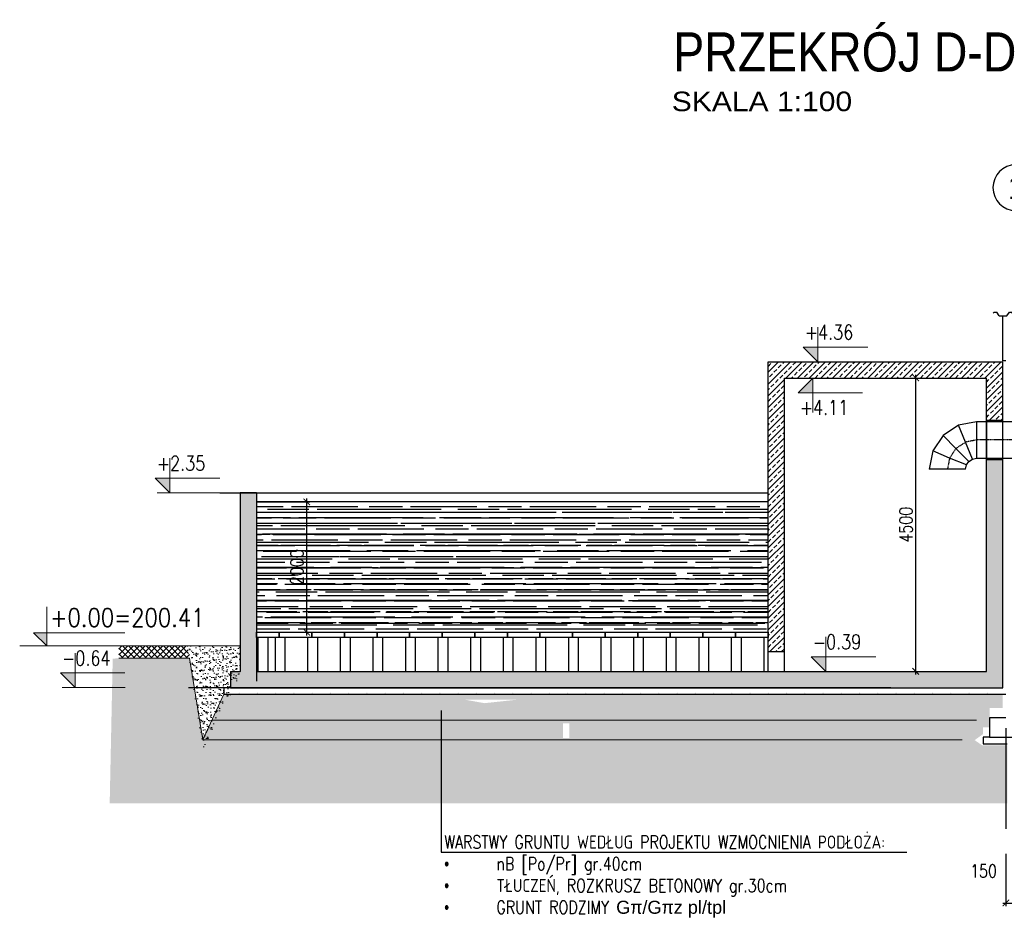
# Model space of a CAD drawing. Header units: millimetres. Extents: x -374129 to 1163271, y -112652 to 695637.
# Tile 185 of 256: x -15282 to -175, y 51094 to 64908. Entities that reach past the tile are written whole.
import ezdxf
from ezdxf import colors
from ezdxf.entities.mleader import LeaderData, LeaderLine
from ezdxf.enums import TextEntityAlignment as Align
from ezdxf.math import Vec2, Vec3

# ---------------------------------------------------------------- set-up
doc = ezdxf.new("R2010")
doc.units = ezdxf.units.MM
doc.header["$PDMODE"] = 4
doc.linetypes.add('CIĄGłA', pattern=[0])
doc.linetypes.add('DASHDOT', pattern=[20, 13, -3.4, 0.2, -3.4])
for name, color, linetype, lineweight in [('--GT_Kreskowanie', 8, 'Continuous', 5), ('--GT_Podbeton', 8, 'Continuous', 9), ('A_HATCH', 251, 'Continuous', 0), ('KRT_koty', 4, 'Continuous', 20), ('Mułki', 135, 'Continuous', 9), ('Opissy', 255, 'CIĄGłA', 13)]:
    doc.layers.add(name, color=color, linetype=linetype, lineweight=lineweight)
for name, color, linetype in [('KRT_fund', 3, 'Continuous'), ('KRT_izolacje', 252, 'Continuous'), ('KRT_kreskowanie', 252, 'Continuous'), ('KRT_opisy', 146, 'Continuous'), ('KRT_osie_budopis', 1, 'Continuous'), ('KRT_sciany', 2, 'Continuous'), ('KRT_technologia', 30, 'Continuous'), ('KRT_wymiary', 4, 'Continuous'), ('KRT_wymiary_100', 4, 'Continuous')]:
    doc.layers.add(name, color=color, linetype=linetype)
doc.styles.add('Arial', font='arial.ttf', dxfattribs={"width": 0.85})
doc.styles.add('biuro 1', font='arial.ttf')
doc.styles.add('style3', font='romans.shx', dxfattribs={"width": 0.8})
doc.styles.add('WYMIAR', font='romans.shx', dxfattribs={"width": 0.8})
doc.linetypes.add('podbeton', pattern='A,0.3,-0.1,[131,ltypeshp.shx,S=0.1,R=0,X=-0.1,Y=0],-0.1,0.3', length=0.8)
doc.dimstyles.new('KRT_1-100', dxfattribs={"dimscale": 100, "dimtxt": 2, "dimasz": 1, "dimexe": 0.5, "dimexo": 0, "dimgap": 0.5, "dimtad": 1, "dimdec": 1, "dimrnd": 0.1, "dimzin": 9, "dimdsep": 46, "dimtxsty": 'WYMIAR', "dimblk": 'ARCHTICK', "dimcen": 0.09, "dimdle": 0.5, "dimclrd": 1, "dimclre": 252, "dimclrt": 256, "dimadec": 0, "dimazin": 0, "dimtfac": 1, "dimtdec": 1, "dimtmove": 0, "dimatfit": 3, "dimfxl": 1, "dimtolj": 1, "dimtzin": 0, "dimarcsym": 0})

# ---------------------------------------------------------------- blocks, each defined once
blk = doc.blocks.new('_ArchTick')
at = {"color": 0, "linetype": 'ByBlock', "const_width": 0.15}
blk.add_lwpolyline([(-0.5, -0.5), (0.5, 0.5)], dxfattribs=at)
blk = doc.blocks.new('*D20')
at = {"layer": 'Defpoints', "color": 0, "transparency": 16777216}
for p in [(-150, 54040), (0, 52639), (-150, 51701)]:
    blk.add_point(p, dxfattribs=at)
at = {"layer": 'KRT_wymiary_100', "color": 252, "lineweight": -2, "transparency": 16777216}
for p, q in [((-150, 54040), (-150, 51651)), ((0, 52639), (0, 51651))]:
    blk.add_line(p, q, dxfattribs=at)
at = {"layer": 'KRT_wymiary_100', "color": 1, "lineweight": -2, "transparency": 16777216}
for p, q in [((-150, 51701), (-739, 51701)), ((50, 51701), (-150, 51701))]:
    blk.add_line(p, q, dxfattribs=at)
at = {"layer": 'KRT_wymiary_100', "color": 1, "lineweight": -2, "transparency": 16777216, "xscale": 100, "yscale": 100, "zscale": 100, "rotation": 180}
blk.add_blockref('_ArchTick', (-150, 51701), dxfattribs=at)
at = {"layer": 'KRT_wymiary_100', "color": 1, "lineweight": -2, "transparency": 16777216, "xscale": 100, "yscale": 100, "zscale": 100}
blk.add_blockref('_ArchTick', (0, 51701), dxfattribs=at)
at = {"layer": 'KRT_wymiary_100', "transparency": 16777216, "insert": (-494, 51851), "char_height": 200, "attachment_point": 5, "style": 'WYMIAR'}
blk.add_mtext('\\A1;150', dxfattribs=at)
blk = doc.blocks.new('TR55')
at = {"color": 0}
for p, q in [((-980, 0), (-992, -16)), ((-980, 0), (-940, 0)), ((-900, -55), (-940, 0)), ((-786, -55), (-745, 0)), ((-745, 0), (-705, 0)), ((-664, -55), (-705, 0)), ((-550, -55), (-510, 0)), ((-510, 0), (-470, 0)), ((-430, -55), (-470, 0)), ((-316, -55), (-275, 0)), ((-275, 0), (-235, 0)), ((-194, -55), (-235, 0)), ((-80, -55), (-40, 0)), ((-40, 0), (0, 0)), ((-900, -55), (-786, -55)), ((-550, -55), (-664, -55)), ((-316, -55), (-430, -55)), ((-80, -55), (-194, -55))]:
    blk.add_line(p, q, dxfattribs=at)
blk = doc.blocks.new('kota_prze_sur2')
at = {"color": 0, "linetype": 'Continuous', "ltscale": 0.75}
blk.add_lwpolyline([(0, 60), (0, 0), (-20, 20), (120, 20)], dxfattribs=at)
blk.add_solid([(-20, 20), (0, 20), (0, 0)], dxfattribs=at)
at = {"color": 0, "style": 'WYMIAR', "width": 0.85}
blk.add_attdef('POZIOM', (5.4, 29.6), '', height=28, dxfattribs=at)
blk = doc.blocks.new('*U38')
at = {"ltscale": 25}
blk.add_hatch(color=256, dxfattribs=at).paths.add_polyline_path([(0, 171.7), (-15, 171.7), (0, 156.7)])
at = {"color": 1, "linetype": 'ByBlock', "ltscale": 0.85}
blk.add_line((51.2, 156.7), (-13.1, 156.7), dxfattribs=at)
blk.add_lwpolyline([(51, 171.7), (-15, 171.7), (0, 156.7), (0, 192.1)]).dxf.unprotected_set("ltscale", 0)
at = {"ltscale": 0.85, "style": 'style3', "width": 0.8, "flags": 8}
blk.add_attdef('H', text='', height=15, dxfattribs=at).set_placement((-13.1, 188.9), align=Align.MIDDLE_LEFT)
blk = doc.blocks.new('opis_osi')
at = {"linetype": 'Continuous'}
for start, end in [(90, 180), (0, 90), (180, 270), (270, 0)]:
    blk.add_arc((0, -37.5), 35, start, end, dxfattribs=at)
at = {"color": 0, "linetype": 'Continuous', "style": 'biuro 1', "width": 0.85}
blk.add_attdef('AA', text='', height=35, dxfattribs=at).set_placement((0.1, -37.5), align=Align.MIDDLE_CENTER)
blk = doc.blocks.new('*U348')
at = {"ltscale": 25}
blk.add_hatch(color=256, dxfattribs=at).paths.add_polyline_path([(0, 27.6), (-15, 27.6), (0, 42.6)])
at = {"color": 1, "linetype": 'ByBlock', "ltscale": 0.85}
blk.add_line((51.2, 42.6), (-13.1, 42.6), dxfattribs=at)
blk.add_lwpolyline([(51, 27.6), (-15, 27.6), (0, 42.6), (0, 7.2)]).dxf.unprotected_set("ltscale", 0)
at = {"ltscale": 0.85, "style": 'style3', "width": 0.8, "flags": 8}
blk.add_attdef('H', text='', height=15, dxfattribs=at).set_placement((-13.1, 12.5), align=Align.MIDDLE_LEFT)
blk = doc.blocks.new('*D349')
at = {"layer": 'Defpoints', "color": 0, "transparency": 16777216}
for p in [(-11650, 57512), (-10878, 57512), (-11650, 55512)]:
    blk.add_point(p, dxfattribs=at)
at = {"layer": 'KRT_wymiary', "color": 1, "lineweight": -2, "transparency": 16777216}
blk.add_line((-10878, 55462), (-10878, 57562), dxfattribs=at)
at = {"layer": 'KRT_wymiary', "color": 252, "lineweight": -2, "transparency": 16777216}
for p, q in [((-11650, 57512), (-10828, 57512)), ((-11650, 55512), (-10828, 55512))]:
    blk.add_line(p, q, dxfattribs=at)
at = {"layer": 'KRT_wymiary', "color": 1, "lineweight": -2, "transparency": 16777216, "xscale": 100, "yscale": 100, "zscale": 100}
for p, rotation in [((-10878, 57512), 90), ((-10878, 55512), 270)]:
    blk.add_blockref('_ArchTick', p, dxfattribs=dict(at, rotation=rotation))
at = {"layer": 'KRT_wymiary', "transparency": 16777216, "insert": (-11028, 56512), "char_height": 200, "attachment_point": 5, "rotation": 90, "style": 'WYMIAR'}
blk.add_mtext('\\A1;2000', dxfattribs=at)
blk = doc.blocks.new('*D350')
at = {"layer": 'Defpoints', "color": 0, "transparency": 16777216}
for p in [(-2225, 59412), (-1534, 59412), (-2225, 54912)]:
    blk.add_point(p, dxfattribs=at)
at = {"layer": 'KRT_wymiary', "color": 252, "lineweight": -2, "transparency": 16777216}
for p, q in [((-2225, 59412), (-1484, 59412)), ((-2225, 54912), (-1484, 54912))]:
    blk.add_line(p, q, dxfattribs=at)
at = {"layer": 'KRT_wymiary', "color": 1, "lineweight": -2, "transparency": 16777216}
blk.add_line((-1534, 54862), (-1534, 59462), dxfattribs=at)
at = {"layer": 'KRT_wymiary', "color": 1, "lineweight": -2, "transparency": 16777216, "xscale": 100, "yscale": 100, "zscale": 100}
for p, rotation in [((-1534, 59412), 90), ((-1534, 54912), 270)]:
    blk.add_blockref('_ArchTick', p, dxfattribs=dict(at, rotation=rotation))
at = {"layer": 'KRT_wymiary', "transparency": 16777216, "insert": (-1684, 57162), "char_height": 200, "attachment_point": 5, "rotation": 90, "style": 'WYMIAR'}
blk.add_mtext('\\A1;4500', dxfattribs=at)
blk = doc.blocks.new('*U351')
at = {"ltscale": 25}
blk.add_hatch(color=256, dxfattribs=at).paths.add_polyline_path([(0, 259), (-15, 259), (0, 274)])
at = {"color": 1, "linetype": 'ByBlock', "ltscale": 0.85}
blk.add_line((51.2, 274), (-13.1, 274), dxfattribs=at)
blk.add_lwpolyline([(51, 259), (-15, 259), (0, 274), (0, 238.6)]).dxf.unprotected_set("ltscale", 0)
at = {"ltscale": 0.85, "style": 'style3', "width": 0.8, "flags": 8}
blk.add_attdef('H', text='', height=15, dxfattribs=at).set_placement((-13.1, 243.9), align=Align.MIDDLE_LEFT)
blk = doc.blocks.new('*U352')
at = {"ltscale": 25}
blk.add_hatch(color=256, dxfattribs=at).paths.add_polyline_path([(0, 11), (-15, 11), (0, 26)])
at = {"color": 1, "linetype": 'ByBlock', "ltscale": 0.85}
blk.add_line((51.2, 26), (-13.1, 26), dxfattribs=at)
blk.add_lwpolyline([(51, 11), (-15, 11), (0, 26), (0, -9.4)]).dxf.unprotected_set("ltscale", 0)
at = {"ltscale": 0.85, "style": 'style3', "width": 0.8, "flags": 8}
blk.add_attdef('H', text='', height=15, dxfattribs=at).set_placement((-13.1, -4.1), align=Align.MIDDLE_LEFT)
blk = doc.blocks.new('*U353')
at = {"ltscale": 25}
blk.add_hatch(color=256, dxfattribs=at).paths.add_polyline_path([(0, 305.7), (-15, 305.7), (0, 290.7)])
at = {"color": 1, "linetype": 'ByBlock', "ltscale": 0.85}
blk.add_line((51.2, 290.7), (-13.1, 290.7), dxfattribs=at)
blk.add_lwpolyline([(51, 305.7), (-15, 305.7), (0, 290.7), (0, 326.1)]).dxf.unprotected_set("ltscale", 0)
at = {"ltscale": 0.85, "style": 'style3', "width": 0.8, "flags": 8}
blk.add_attdef('H', text='', height=15, dxfattribs=at).set_placement((-13.1, 322.9), align=Align.MIDDLE_LEFT)
blk = doc.blocks.new('A$C77DE5FE2')
at = {"color": 0, "linetype": 'ByBlock', "lineweight": -2, "extrusion": (1.83697e-16, 2.44929e-16, -1)}
for p, q in [((-879, 225), (-1115, 67)), ((-600, 280), (-879, 225)), ((-1115, 67), (-1273, -169)), ((-1273, -169), (-1328, -448)), ((-719, -329), (-664, -293)), ((-664, -293), (-600, -280)), ((-768, -448), (-755, -384)), ((-755, -384), (-719, -329))]:
    blk.add_line(p, q, dxfattribs=at)
at = {"color": 0, "linetype": 'Continuous', "lineweight": -3, "extrusion": (1.83697e-16, 2.44929e-16, -1)}
for p, q in [((-771, -34), (-879, 225)), ((-917, -131), (-1115, 67)), ((-719, -329), (-917, -131)), ((-664, -293), (-771, -34)), ((-1014, -277), (-1273, -169)), ((-755, -384), (-1014, -277))]:
    blk.add_line(p, q, dxfattribs=at)
at = {"color": 0, "linetype": 'Continuous', "lineweight": -2, "extrusion": (-1.22465e-16, 2.46519e-32, -1)}
for p, q in [((-600, 280), (-600, 0)), ((-600, 0), (-600, -280))]:
    blk.add_line(p, q, dxfattribs=at)
at = {"color": 0, "linetype": 'ByBlock', "lineweight": -2, "extrusion": (-1.22465e-16, 2.46519e-32, -1)}
for p, q in [((600, 280), (-600, 280)), ((-600, -280), (600, -280))]:
    blk.add_line(p, q, dxfattribs=at)
at = {"color": 0, "linetype": 'Continuous', "lineweight": -2, "extrusion": (1.83697e-16, 2.44929e-16, -1)}
for p, q in [((-600, 280), (-600, 0)), ((-600, 0), (-600, -280)), ((-1048, -448), (-1328, -448)), ((-768, -448), (-1048, -448))]:
    blk.add_line(p, q, dxfattribs=at)
at = {"color": 0, "linetype": 'DASHDOT', "lineweight": -3, "extrusion": (1.83697e-16, 2.44929e-16, -1)}
for p, q in [((-917, -131), (-1014, -277)), ((-771, -34), (-917, -131)), ((-600, 0), (-771, -34)), ((-1014, -277), (-1048, -448))]:
    blk.add_line(p, q, dxfattribs=at)
at = {"color": 0, "linetype": 'DASHDOT', "lineweight": -3, "extrusion": (-1.22465e-16, 2.46519e-32, -1)}
blk.add_line((600, 0), (-600, 0), dxfattribs=at)
blk = doc.blocks.new('*D376')
at = {"layer": 'Defpoints', "color": 0, "transparency": 16777216}
for p in [(-150, 52111), (70320, 51863), (70320, 51359)]:
    blk.add_point(p, dxfattribs=at)
at = {"layer": 'KRT_wymiary', "color": 252, "lineweight": -2, "transparency": 16777216}
for p, q in [((-150, 52111), (-150, 51309)), ((70320, 51863), (70320, 51309))]:
    blk.add_line(p, q, dxfattribs=at)
at = {"layer": 'KRT_wymiary', "color": 1, "lineweight": -2, "transparency": 16777216}
blk.add_line((-200, 51359), (70370, 51359), dxfattribs=at)
at = {"layer": 'KRT_wymiary', "color": 1, "lineweight": -2, "transparency": 16777216, "xscale": 100, "yscale": 100, "zscale": 100, "rotation": 180}
blk.add_blockref('_ArchTick', (-150, 51359), dxfattribs=at)
at = {"layer": 'KRT_wymiary', "color": 1, "lineweight": -2, "transparency": 16777216, "xscale": 100, "yscale": 100, "zscale": 100}
blk.add_blockref('_ArchTick', (70320, 51359), dxfattribs=at)
at = {"layer": 'KRT_wymiary', "transparency": 16777216, "insert": (35085, 51509), "char_height": 200, "attachment_point": 5, "style": 'WYMIAR'}
blk.add_mtext('\\A1;70470', dxfattribs=at)

msp = doc.modelspace()

# ---------------------------------------------------------------- hatches: boundary and pattern name
at = {"layer": '--GT_Kreskowanie'}
h = msp.add_hatch(dxfattribs=at)
h.set_pattern_fill('AR-SAND', color=256, scale=2, style=0)
h.set_pattern_definition([(37.5, (-324515.11, 78297.19), (-3.200063, 97.882647), [0, -77.216, 0, -86.36, 0, -82.55]), (7.5, (-324515.11, 78297.19), (89.904657, 143.36502), [0, -41.656, 0, -69.596, 0, -26.67]), (327.5, (-324577.595, 78297.19), (158.198474, 0.287437), [0, -25.4, 0, -91.44, 0, -119.38]), (317.5, (-324577.6, 78297.19), (152.71129, 44.585865), [0, -12.7, 0, -59.944, 0, -68.58])])
h.paths.add_polyline_path([(-11900, 55301.74), (-12706.36, 55301.74), (-12471.49, 53711.74), (-12150, 54411.74), (-12150, 54511.74), (-12050, 54511.74), (-12050, 54761.74), (-11900, 54761.74)])
at = {"layer": 'KRT_kreskowanie'}
h = msp.add_hatch(dxfattribs=at)
h.set_pattern_fill('ANSI33', color=256, scale=20)
h.set_pattern_definition([(45, (-1603475.64, -587012), (-89.802561, 89.802561), []), (45, (-1603385.83, -587012), (-89.802561, 89.802561), [63.5, -31.75])])
h.paths.add_polyline_path([(-3550, 55211.74), (-3800, 55211.74), (-3800, 59661.74), (-200, 59661.74), (-200, 58761.74), (-450, 58761.74), (-450, 59411.74), (-3550, 59411.74)])
h = msp.add_hatch(dxfattribs=at)
h.set_pattern_fill('ANSI33', color=256, scale=20)
h.set_pattern_definition([(45, (-1603225.64, -591772), (-89.802561, 89.802561), []), (45, (-1603135.83, -591772), (-89.802561, 89.802561), [63.5, -31.75])])
h.paths.add_polyline_path([(-12050, 54661.93), (-12050, 54911.54), (-11900, 54912.32), (-11900.12, 57651.44), (-11649.88, 57652.03), (-11649.76, 54910.78), (-450, 54911.74), (-450, 58161.74), (-200, 58161.74), (-200, 54950.92), (-200, 54911.74), (-200, 54661.74)])
h = msp.add_hatch(dxfattribs=at)
h.set_pattern_fill('AR-RROOF', color=256, scale=5)
h.set_pattern_definition([(0, (0, 29080.54), (279.4, 127), [1905, -254, 635, -127]), (0, (168.91, 29144.04), (-127, 168.91), [381, -41.91, 762, -95.25]), (0, (63.5, 29188.49), (660.4, 85.09), [1016, -177.8, 508, -127])])
h.paths.add_polyline_path([(-11649.76, 55511.74), (-3800, 55511.74), (-3800, 57511.87), (-11649.76, 57511.87)])
h = msp.add_hatch(dxfattribs=at)
h.set_pattern_fill('AR-SAND', color=256, scale=1.5, style=0)
h.set_pattern_definition([(37.5, (0, 29040.54), (-2.40005, 73.41199), [0, -57.912, 0, -64.77, 0, -61.9125]), (7.5, (0, 29040.54), (67.4285, 107.52377), [0, -31.242, 0, -52.197, 0, -20.0025]), (327.5, (-46.86, 29040.54), (118.64886, 0.21558), [0, -19.05, 0, -68.58, 0, -89.535]), (317.5, (-46.86, 29040.54), (114.53347, 33.4394), [0, -9.525, 0, -44.958, 0, -51.435])])
h.paths.add_polyline_path([(-8456.71, 54478.68), (-7640.54, 54478.68), (-8149.99, 54424.2)], flags=16)
h.paths.add_polyline_path([(-12150, 54561.74), (-12333.71, 54161.74), (-400, 54161.74), (-400, 54351.74), (-200, 54351.74), (-200, 54561.74), (-420, 54561.74), (-435, 54591.74), (-450, 54561.74), (-700, 54561.74), (-715, 54591.74), (-730, 54561.74), (-980, 54561.74), (-995, 54591.74), (-1010, 54561.74), (-1260, 54561.74), (-1275, 54591.74), (-1290, 54561.74), (-1540, 54561.74), (-1555, 54591.74), (-1570, 54561.74), (-1820, 54561.74), (-1835, 54591.74), (-1850, 54561.74), (-2100, 54561.74), (-2115, 54591.74), (-2130, 54561.74), (-2380, 54561.74), (-2395, 54591.74), (-2410, 54561.74), (-2660, 54561.74), (-2675, 54591.74), (-2690, 54561.74), (-2940, 54561.74), (-2955, 54591.74), (-2970, 54561.74), (-3220, 54561.74), (-3235, 54591.74), (-3250, 54561.74), (-3500, 54561.74), (-3515, 54591.74), (-3530, 54561.74), (-3780, 54561.74), (-3795, 54591.74), (-3810, 54561.74), (-4060, 54561.74), (-4075, 54591.74), (-4090, 54561.74), (-4340, 54561.74), (-4355, 54591.74), (-4370, 54561.74), (-4620, 54561.74), (-4635, 54591.74), (-4650, 54561.74), (-4900, 54561.74), (-4915, 54591.74), (-4930, 54561.74), (-5180, 54561.74), (-5195, 54591.74), (-5210, 54561.74), (-5460, 54561.74), (-5475, 54591.74), (-5490, 54561.74), (-5740, 54561.74), (-5755, 54591.74), (-5770, 54561.74), (-6020, 54561.74), (-6035, 54591.74), (-6050, 54561.74), (-6300, 54561.74), (-6315, 54591.74), (-6330, 54561.74), (-6580, 54561.74), (-6595, 54591.74), (-6610, 54561.74), (-6860, 54561.74), (-6875, 54591.74), (-6890, 54561.74), (-7140, 54561.74), (-7155, 54591.74), (-7170, 54561.74), (-7420, 54561.74), (-7435, 54591.74), (-7450, 54561.74), (-7700, 54561.74), (-7715, 54591.74), (-7730, 54561.74), (-7980, 54561.74), (-7995, 54591.74), (-8010, 54561.74), (-8260, 54561.74), (-8275, 54591.74), (-8290, 54561.74), (-8540, 54561.74), (-8555, 54591.74), (-8570, 54561.74), (-8820, 54561.74), (-8835, 54591.74), (-8850, 54561.74), (-9100, 54561.74), (-9115, 54591.74), (-9130, 54561.74), (-9380, 54561.74), (-9395, 54591.74), (-9410, 54561.74), (-9660, 54561.74), (-9675, 54591.74), (-9690, 54561.74), (-9940, 54561.74), (-9955, 54591.74), (-9970, 54561.74), (-10220, 54561.74), (-10235, 54591.74), (-10250, 54561.74), (-10500, 54561.74), (-10515, 54591.74), (-10530, 54561.74), (-10780, 54561.74), (-10795, 54591.74), (-10810, 54561.74), (-11060, 54561.74), (-11075, 54591.74), (-11090, 54561.74), (-11340, 54561.74), (-11355, 54591.74), (-11370, 54561.74), (-11620, 54561.74), (-11635, 54591.74), (-11650, 54561.74), (-11900, 54561.74), (-11915, 54591.74), (-11930, 54561.74)])
h = msp.add_hatch(dxfattribs=at)
h.set_pattern_fill('AR-CONC', color=256, scale=2, style=0)
h.set_pattern_definition([(50, (0, 29040.54), (364.3693, -31.8782), [38.1, -419.1]), (355, (0, 29040.54), (-70.487, 382.1137), [30.48, -335.281]), (100.4514, (30.36, 29037.9), (293.8825, 350.2355), [32.38, -356.1805]), (46.1842, (0, 29142.14), (542.158, -84.085), [57.15, -628.65]), (96.6356, (45.2, 29135.14), (474.808, 494.852), [48.57, -534.271]), (351.1842, (0, 29142.14), (474.808, 494.852), [45.72, -502.92]), (21, (50.8, 29116.74), (303.2288, -204.5304), [38.1, -419.1]), (326, (50.8, 29116.74), (123.604, 368.376), [30.48, -335.28]), (71.4514, (76.07, 29099.7), (426.833, 163.8455), [32.38, -356.18]), (37.5, (0, 29040.54), (6.1772, 169.1101), [0, -331.216, 0, -340.36, 0, -336.55]), (7.5, (0, 29040.54), (133.6393, 200.3611), [0, -194.056, 0, -323.596, 0, -128.27]), (327.5, (-113.28, 29040.54), (271.1812, -11.4575), [0, -127, 0, -396.24, 0, -525.78]), (317.5, (-164.08, 29040.54), (296.2584, 50.853), [0, -165.1, 0, -263.144, 0, -373.38])])
h.paths.add_polyline_path([(-6946.53, 54115.95), (-6850.11, 54115.95), (-6850.11, 53889.56), (-6946.53, 53889.56)], flags=16)
h.paths.add_polyline_path([(-12333.71, 54161.74), (-12471.49, 53861.74), (-623.66, 53861.74), (-500, 53951.74), (-500, 54051.74), (-400, 54051.74), (-400, 54161.74)])
at = {"layer": 'Mułki'}
h = msp.add_hatch(dxfattribs=at)
h.set_pattern_fill('ANSI37', color=8, scale=20, angle=90, style=0)
h.set_pattern_definition([(135, (-324515.11, 78297.19), (-44.90128, -44.90128), []), (225, (-324515.11, 78297.19), (44.90128, -44.90128), [])])
h.paths.add_polyline_path([(-12706.36, 55301.74), (-13760.93, 55301.74), (-13760.93, 55116.02), (-12678.93, 55116.02)])

# ---------------------------------------------------------------- linework, layer by layer
at = {"layer": '--GT_Podbeton'}
for p, q in [((-13760.93, 55116.02), (-12678.93, 55116.02)), ((-12471.49, 53861.74), (-12678.93, 55116.02)), ((-12150, 54561.74), (-12471.49, 53861.74)), ((-12333.71, 54161.74), (-600, 54161.74)), ((-12471.49, 53861.74), (-822.56, 53861.74))]:
    msp.add_line(p, q, dxfattribs=at)
at = {"layer": 'A_HATCH', "color": 5}
msp.add_line((-15281.95, 55301.74), (-11900, 55301.74), dxfattribs=at)
at = {"layer": 'KRT_fund', "color": 1, "linetype": 'podbeton', "ltscale": 3}
for p, q in [((-12050, 54661.74), (-12150, 54661.74)), ((-12150, 54661.74), (-12150, 54561.74)), ((-12150, 54561.74), (-150, 54561.74))]:
    msp.add_line(p, q, dxfattribs=at)
at = {"layer": 'KRT_fund', "color": 1, "linetype": 'podbeton'}
for p, q in [((-500, 53901.74), (-500, 53801.74)), ((-400, 53901.74), (-500, 53901.74)), ((-500, 53801.74), (-129.96, 53801.74))]:
    msp.add_line(p, q, dxfattribs=at)
at = {"layer": 'KRT_fund', "color": 2}
msp.add_lwpolyline([(-150, 54201.74), (-400, 54201.74), (-400, 53901.74), (400, 53901.74), (400, 54201.74), (-10, 54201.74)], dxfattribs=at)
at = {"layer": 'KRT_izolacje', "color": 8}
for p in [(-205, 60362.79), (-150, 59676.72)]:
    msp.add_line(p, (-205, 59676.72), dxfattribs=at)
at = {"layer": 'KRT_kreskowanie'}
for p, q in [((-12210.25, 57651.74), (-9774.26, 57651.74)), ((-12692.89, 54662.74), (-1915.33, 54662.74))]:
    msp.add_line(p, q, dxfattribs=at)
msp.add_lwpolyline([(-11649.76, 55511.74), (-3800, 55511.74), (-3800, 57511.87), (-11649.76, 57511.87)], close=True, dxfattribs=at)
at = {"layer": 'KRT_sciany'}
for p, q in [((-3800, 54911.74), (-3800, 59661.74)), ((-3800, 59661.74), (-200, 59661.74)), ((-200, 54661.74), (-200, 59661.74)), ((-3550, 54911.74), (-3550, 59411.74)), ((-3550, 59411.74), (-450, 59411.74)), ((-450, 54911.74), (-450, 59411.74)), ((-200, 58761.74), (-450, 58761.74)), ((-200, 58161.74), (-450, 58161.74)), ((-11650, 57651.74), (-11900, 57651.74)), ((-11900, 57651.74), (-11900, 54911.74)), ((-11650, 57651.74), (-11650, 54761.74)), ((-11650, 57651.74), (-3800, 57651.74)), ((-3550, 55211.74), (-3800, 55211.74)), ((-12050, 54911.74), (-12050, 54661.74)), ((-12050, 54911.74), (-11900, 54911.74)), ((-11650, 54911.74), (-450, 54911.74)), ((-12050, 54661.74), (-200, 54661.74)), ((-11999.89, 54661.74), (-200, 54661.74))]:
    msp.add_line(p, q, dxfattribs=at)
msp.add_lwpolyline([(-450, 58161.74), (-200, 58161.74), (-200, 58761.74), (-450, 58761.74)], close=True, dxfattribs=at)
msp.add_lwpolyline([(-450, 58161.74), (-200, 58161.74), (-200, 58761.74), (-450, 58761.74)], close=True, dxfattribs=at)
at = {"layer": 'KRT_technologia', "color": 24}
for p, q in [((-11621.57, 54911.74), (-11621.57, 55431.61)), ((-11476.57, 55431.61), (-11476.57, 54911.74)), ((-11358.99, 54911.74), (-11358.99, 55431.61)), ((-11213.99, 55431.61), (-11213.99, 54911.74)), ((-10858.99, 54911.74), (-10858.99, 55431.61)), ((-10713.99, 55431.61), (-10713.99, 54911.74)), ((-10358.99, 54911.74), (-10358.99, 55431.61)), ((-10213.99, 55431.61), (-10213.99, 54911.74)), ((-9858.99, 54911.74), (-9858.99, 55431.61)), ((-9713.99, 55431.61), (-9713.99, 54911.74)), ((-9358.99, 54911.74), (-9358.99, 55431.61)), ((-9213.99, 55431.61), (-9213.99, 54911.74)), ((-8858.99, 54911.74), (-8858.99, 55431.61)), ((-8713.99, 55431.61), (-8713.99, 54911.74)), ((-8358.99, 54911.74), (-8358.99, 55431.61)), ((-8213.99, 55431.61), (-8213.99, 54911.74)), ((-7858.99, 54911.74), (-7858.99, 55431.61)), ((-7713.99, 55431.61), (-7713.99, 54911.74)), ((-7358.99, 54911.74), (-7358.99, 55431.61)), ((-7213.99, 55431.61), (-7213.99, 54911.74)), ((-6858.99, 54911.74), (-6858.99, 55431.61)), ((-6713.99, 55431.61), (-6713.99, 54911.74)), ((-6358.99, 54911.74), (-6358.99, 55431.61)), ((-6213.99, 55431.61), (-6213.99, 54911.74)), ((-5858.99, 54911.74), (-5858.99, 55431.61)), ((-5713.99, 55431.61), (-5713.99, 54911.74)), ((-5358.99, 54911.74), (-5358.99, 55431.61)), ((-5213.99, 55431.61), (-5213.99, 54911.74)), ((-4858.99, 54911.74), (-4858.99, 55431.61)), ((-4713.99, 55431.61), (-4713.99, 54911.74)), ((-4358.99, 54911.74), (-4358.99, 55431.61)), ((-4213.99, 55431.61), (-4213.99, 54911.74)), ((-3858.99, 54911.74), (-3858.99, 55431.61))]:
    msp.add_line(p, q, dxfattribs=at)
at = {"layer": 'KRT_technologia'}
for points in [[(-11650, 55511.74), (-11299.76, 55511.74), (-11299.76, 55431.74), (-11650, 55431.74)], [(-11299.76, 55511.74), (-10799.76, 55511.74), (-10799.76, 55431.74), (-11299.76, 55431.74)], [(-10799.76, 55511.74), (-10299.76, 55511.74), (-10299.76, 55431.74), (-10799.76, 55431.74)], [(-10299.76, 55511.74), (-9799.76, 55511.74), (-9799.76, 55431.74), (-10299.76, 55431.74)], [(-9799.76, 55511.74), (-9299.76, 55511.74), (-9299.76, 55431.74), (-9799.76, 55431.74)], [(-9299.76, 55511.74), (-8799.76, 55511.74), (-8799.76, 55431.74), (-9299.76, 55431.74)], [(-8799.76, 55511.74), (-8299.76, 55511.74), (-8299.76, 55431.74), (-8799.76, 55431.74)], [(-8299.76, 55511.74), (-7799.76, 55511.74), (-7799.76, 55431.74), (-8299.76, 55431.74)], [(-7799.76, 55511.74), (-7299.76, 55511.74), (-7299.76, 55431.74), (-7799.76, 55431.74)], [(-7299.76, 55511.74), (-6799.76, 55511.74), (-6799.76, 55431.74), (-7299.76, 55431.74)], [(-6799.76, 55511.74), (-6299.76, 55511.74), (-6299.76, 55431.74), (-6799.76, 55431.74)], [(-6299.76, 55511.74), (-5799.76, 55511.74), (-5799.76, 55431.74), (-6299.76, 55431.74)], [(-5799.76, 55511.74), (-5299.76, 55511.74), (-5299.76, 55431.74), (-5799.76, 55431.74)], [(-5299.76, 55511.74), (-4799.76, 55511.74), (-4799.76, 55431.74), (-5299.76, 55431.74)], [(-4799.76, 55511.74), (-4299.76, 55511.74), (-4299.76, 55431.74), (-4799.76, 55431.74)], [(-4299.76, 55511.74), (-3799.76, 55511.74), (-3799.76, 55431.74), (-4299.76, 55431.74)]]:
    msp.add_lwpolyline(points, close=True, dxfattribs=at)

# ---------------------------------------------------------------- block references
at = {"layer": 'KRT_izolacje', "color": 8}
msp.add_blockref('TR55', (647.82, 60421.74), dxfattribs=at)
at = {"layer": 'KRT_koty'}
ref = msp.add_blockref('*U353', (-3036.11, 55301.74), dxfattribs=dict(at, xscale=15, yscale=15, zscale=15))
ref.add_attrib('H', '+4.36', dxfattribs={"layer": '0', "ltscale": 0.85, "height": 225, "style": 'style3', "width": 0.8, "flags": 8}).set_placement((-3233.21, 60113.36), align=Align.MIDDLE_LEFT)
at = {"layer": 'KRT_koty', "xscale": 15, "yscale": 15, "zscale": 15}
msp.add_blockref('*U351', (-3113.83, 55301.74), dxfattribs=at).add_auto_attribs({'H': '+4.11'})
at = {"layer": 'KRT_koty'}
ref = msp.add_blockref('*U38', (-12978.44, 55301.74), dxfattribs=dict(at, xscale=15, yscale=15, zscale=15))
ref.add_attrib('H', '+2.35', dxfattribs={"layer": '0', "ltscale": 0.85, "height": 225, "style": 'style3', "width": 0.8, "flags": 8}).set_placement((-13175.54, 58103.36), align=Align.MIDDLE_LEFT)
at = {"layer": 'KRT_koty', "color": 0, "xscale": 10, "yscale": 10, "zscale": 10}
msp.add_blockref('kota_prze_sur2', (-14867.81, 55301.74), dxfattribs=at).add_auto_attribs({'POZIOM': '+0.00=200.41'})
at = {"layer": 'KRT_koty'}
ref = msp.add_blockref('*U352', (-2913.48, 55301.74), dxfattribs=dict(at, xscale=-15, yscale=15, zscale=15, rotation=180))
ref.add_attrib('H', '-0.39', dxfattribs={"layer": '0', "ltscale": 0.85, "height": 225, "style": 'style3', "width": 0.8, "flags": 8}).set_placement((-3110.58, 55363.36), align=Align.MIDDLE_LEFT)
ref = msp.add_blockref('*U348', (-14432.35, 55301.74), dxfattribs=dict(at, xscale=-15, yscale=15, zscale=15, rotation=180))
ref.add_attrib('H', '-0.64', dxfattribs={"layer": '0', "ltscale": 0.85, "height": 225, "style": 'style3', "width": 0.8, "flags": 8}).set_placement((-14629.45, 55114.36), align=Align.MIDDLE_LEFT)
at = {"layer": 'KRT_osie_budopis', "color": 3, "xscale": 10, "yscale": 10, "zscale": 10}
msp.add_blockref('opis_osi', (0, 62706.63), dxfattribs=at).add_auto_attribs({'AA': '1'})
at = {"layer": 'KRT_technologia'}
msp.add_blockref('A$C77DE5FE2', (0, 58461.74), dxfattribs=at)

# ---------------------------------------------------------------- texts
at = {"layer": 'KRT_opisy', "style": 'Arial', "width": 1.1}
msp.add_text('SKALA 1:100', height=300, dxfattribs=at).set_placement((-5277.6, 63504.55))
at = {"layer": 'Opissy', "insert": (-5253.37, 64713.81), "char_height": 600, "attachment_point": 1, "style": 'Arial'}
msp.add_mtext_dynamic_manual_height_columns('PRZEKRÓJ D-D', width=6980.7955, gutter_width=12.5, heights=[0], dxfattribs=at)

# ---------------------------------------------------------------- dimensions: what is measured, and where the dimension line sits
at = {"layer": 'KRT_wymiary'}
for base, p1, p2, picture, middle in [((-1534.12, 59411.74), (-2225.17, 54911.74), (-2225.17, 59411.74), '*D350', (-1684.12, 57161.74)), ((-10878.23, 57511.74), (-11650, 55511.74), (-11650, 57511.74), '*D349', (-11028.23, 56511.74))]:
    dim = msp.add_linear_dim(base=base, p1=p1, p2=p2, angle=90, dimstyle='KRT_1-100', dxfattribs=at)
    dim.commit()
    dim.dimension.update_dxf_attribs({"geometry": picture, "text_midpoint": middle})
at = {"layer": 'KRT_wymiary_100'}
dim = msp.add_linear_dim(base=(-150, 51701.16), p1=(0, 52638.98), p2=(-150, 54039.67), dimstyle='KRT_1-100', dxfattribs=at)
dim.commit()
dim.dimension.update_dxf_attribs({"geometry": '*D20', "text_midpoint": (-494.29, 51851.16)})

# ---------------------------------------------------------------- next in the draw order: leaders
at = {"layer": 'KRT_opisy', "color": 1}
ml = msp.add_multileader_mtext('Standard', dxfattribs=at)
ml.set_content('\\C54;WARSTWY GRUNTU WEDŁUG PROJEKTU WZMOCNIENIA PODŁOŻA:\\P\\pi-3,l3,t3;{\\fSymbol|b0|i0|c2|p18;·^I}nB [Po/Pr] gr.40cm\\P{\\fSymbol|b0|i0|c2|p18;·^I}TŁUCZEŃ, ROZKRUSZ BETONOWY gr.30cm\\P{\\fSymbol|b0|i0|c2|p18;·^I}GRUNT RODZIMY \\fArial|b0|i0|c238|p34;\\W1;G\\fSymbol|b0|i0|c2|p18;p\\fArial|b0|i0|c238|p34;/G\\fSymbol|b0|i0|c2|p18;p\\fArial|b0|i0|c238|p34;z pl/tpl', style='WYMIAR')
ml.set_leader_properties()
ml.build(insert=Vec2(0, 0))
ml.multileader.update_dxf_attribs({"text_left_attachment_type": 6, "text_right_attachment_type": 6, "dogleg_length": 0.36, "arrow_head_size": 200, "scale": 100})
ctx = ml.context
ctx.base_point, ctx.scale, ctx.char_height, ctx.arrow_head_size, ctx.landing_gap_size, ctx.plane_origin = Vec3(-8776.91, 52138.72), 100, 200, 200, 9, Vec3(-44267.87, -29913.25)
ctx.left_attachment, ctx.right_attachment = 6, 6
notes = []
notes.append((ctx, [(0, (1, 1, 0), (-8812.91, 52138.72), (1, 0), 36, [(1, [(-8812.91, 54511.74)], 0, [])])]))
ctx.mtext.insert, ctx.mtext.width, ctx.mtext.defined_height, ctx.mtext.flow_direction = Vec3(-8767.91, 52394.12), 6873.6004, 1534.23, 5
ctx.mtext.has_bg_fill, ctx.mtext.bg_color, ctx.mtext.bg_scale_factor, ctx.mtext.bg_transparency, ctx.mtext.use_window_bg_color = 1, -1027028792, 1.5, 0, 1
for ctx, leaders in notes:
    for number, flags, end, landing, length, lines in leaders:
        leader = LeaderData()
        leader.index, (leader.has_last_leader_line, leader.has_dogleg_vector, leader.attachment_direction) = number, flags
        leader.last_leader_point, leader.dogleg_vector, leader.dogleg_length = Vec3(end), Vec3(landing), length
        for number, points, colour, breaks in lines:
            line = LeaderLine()
            line.index, line.vertices, line.color, line.breaks = number, Vec3.list(points), colors.encode_raw_color(colour), breaks
            leader.lines.append(line)
        ctx.leaders.append(leader)

# ---------------------------------------------------------------- next in the draw order: hatches: boundary and pattern name
at = {"layer": 'KRT_kreskowanie'}
h = msp.add_hatch(dxfattribs=at)
h.set_pattern_fill('ANSI38', color=256, scale=20, angle=90, style=0)
h.set_pattern_definition([(135, (0, 29040.54), (-44.90128, -44.90128), []), (225, (0, 29040.54), (-44.90128, -134.70384), [158.75, -95.25])])
h.paths.add_polyline_path([(-129.96, 53775.8), (-129.96, 52886.75), (-13901.07, 52886.75), (-13854.77, 55109.11), (-12680.97, 55122.93), (-12473.53, 53875.56), (-635.55, 53861.74), (-512.99, 53775.8)])

# ---------------------------------------------------------------- next in the draw order: dimensions: what is measured, and where the dimension line sits
at = {"layer": 'KRT_wymiary'}
dim = msp.add_linear_dim(base=(70320, 51359.04), p1=(-150, 52110.95), p2=(70320, 51862.55), dimstyle='KRT_1-100', dxfattribs=at)
dim.commit()
dim.dimension.update_dxf_attribs({"geometry": '*D376', "text_midpoint": (35085, 51509.04)})

doc.saveas('drawing.dxf')
